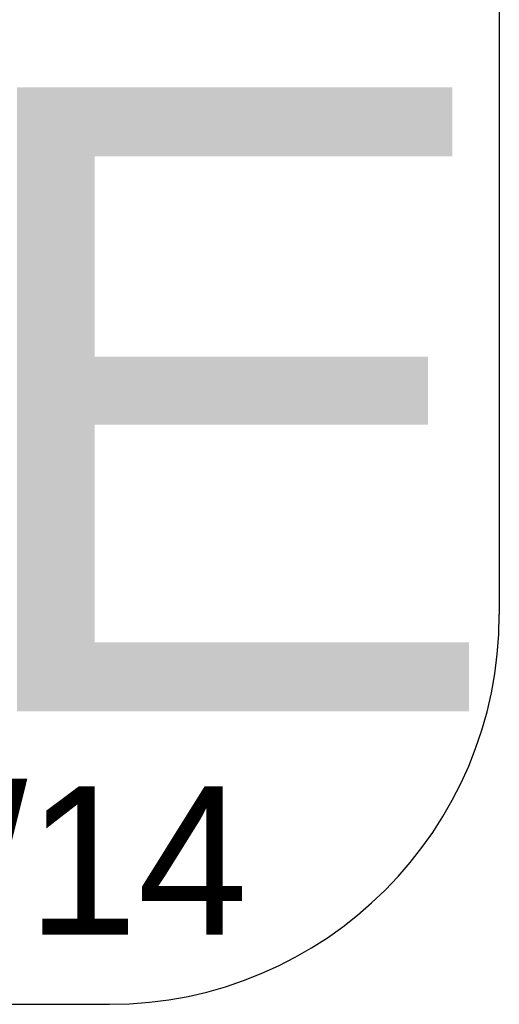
# Model space of a CAD drawing. Extents: x 0 to 123, y 0 to 90.
# Tile 37 of 59: x 117 to 123, y 0 to 13. Entities that reach past the tile are written whole.
import ezdxf

# ---------------------------------------------------------------- set-up
doc = ezdxf.new("R2010")
doc.units = 0
doc.header["$MEASUREMENT"] = 0
doc.layers.add('TITLE', color=7, linetype='CONTINUOUS')
doc.styles.add('CITYBLUEPRINT', font='cibt____.pfb')

msp = doc.modelspace()

# ---------------------------------------------------------------- linework, layer by layer
at = {"layer": 'TITLE'}
for p, q in [((122.9080005, 84.8789502), (122.9080005, 5.25)), ((5.25, 0.25), (117.9080005, 0.25))]:
    msp.add_line(p, q, dxfattribs=at)
msp.add_arc((117.9080005, 5.25), 5, 270, 0, dxfattribs=at)

# ---------------------------------------------------------------- texts
at = {"layer": 'TITLE', "style": 'CITYBLUEPRINT'}
for s, height, p in [('STANDARD ENTRANCES', 8, (2.320764, 4.0066172)), ('Last Revised: 12/11/14', 1.9, (93.6921468, 1.1432651))]:
    msp.add_text(s, height=height, dxfattribs=at).set_placement(p)

doc.saveas('drawing.dxf')
